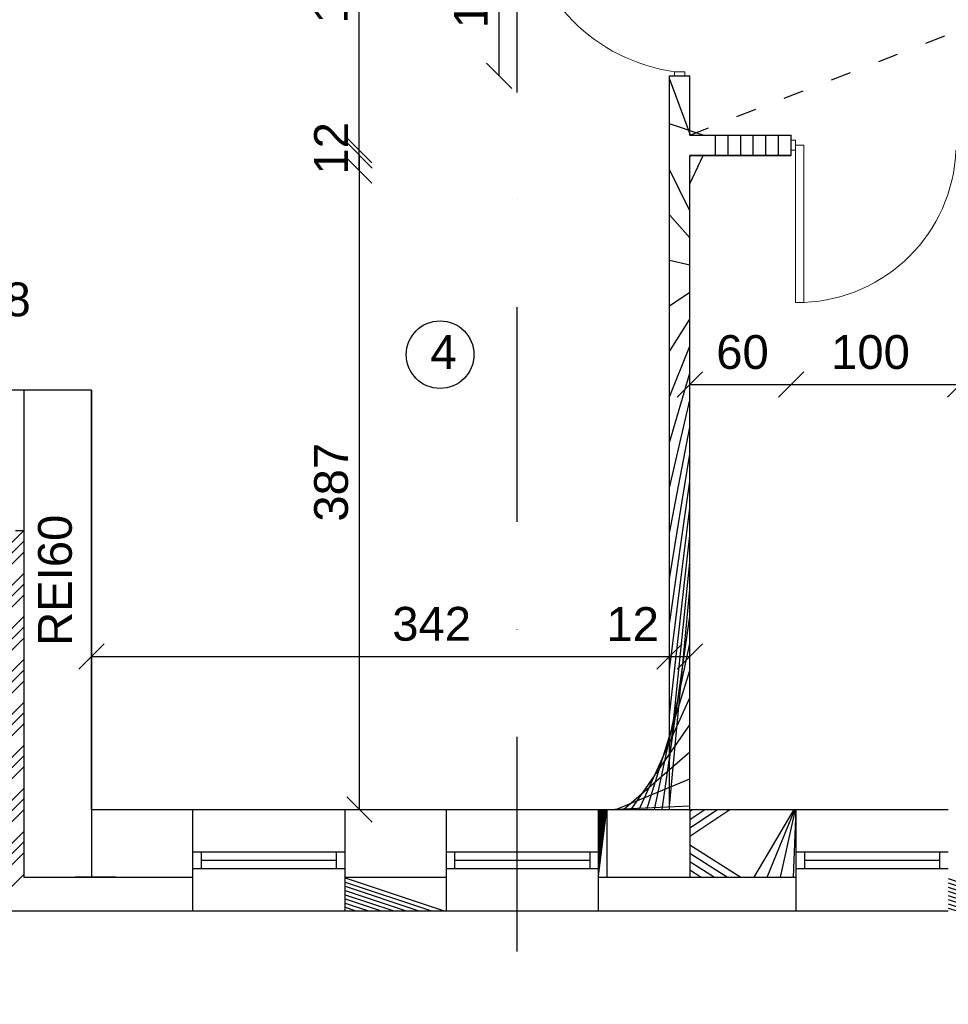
# Model space of a CAD drawing. Header units: millimetres. Extents: x 6528 to 149658, y 3342 to 12852.
# Tile 95 of 122: x 79344 to 79894, y 6990 to 7573. Entities that reach past the tile are written whole.
import ezdxf

# ---------------------------------------------------------------- set-up
doc = ezdxf.new("R2010")
doc.units = ezdxf.units.MM
doc.linetypes.add('ACAD_ISO03W100', pattern=[30, 12, -18])
doc.linetypes.add('DASHDOTX2', pattern=[50.8, 25.4, -12.7, 0, -12.7])
doc.styles.get("Standard").update_dxf_attribs({"font": 'arial.ttf'})
doc.dimstyles.new('ISO-25', dxfattribs={"dimtxt": 2.5, "dimasz": 2.5, "dimexe": 1.25, "dimexo": 0.625, "dimtad": 1, "dimtxsty": 'Standard', "dimcen": 2.5, "dimadec": 0, "dimazin": 0, "dimtfac": 1, "dimtmove": 0, "dimatfit": 3, "dimfxl": 1, "dimarcsym": 0})
pattern_1 = [(45, (-1177786884.729524, -935731374.6151185), (-11.22532015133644, 11.22532015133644), [])]

# ---------------------------------------------------------------- blocks, each defined once
blk = doc.blocks.new('_Oblique')
at = {"color": 0, "linetype": 'ByBlock', "lineweight": -2}
blk.add_line((-0.5, -0.5), (0.5, 0.5), dxfattribs=at)
blk = doc.blocks.new('*D2602')
at = {"color": 0, "lineweight": -2, "transparency": 16777216}
blk.add_line((79326.85100715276, 6422.43297327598), (79446.85100715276, 6422.43297327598), dxfattribs=at)
at = {"layer": 'Defpoints', "color": 0, "transparency": 16777216}
for p in [(79326.85100715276, 7045.67060507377), (79446.85100715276, 7045.67060507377), (79446.85100715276, 6422.43297327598)]:
    blk.add_point(p, dxfattribs=at)
at = {"color": 0, "lineweight": -2, "transparency": 16777216, "xscale": 15, "yscale": 15, "zscale": 15, "rotation": 180}
blk.add_blockref('_Oblique', (79326.85100715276, 6422.43297327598), dxfattribs=at)
at = {"color": 0, "lineweight": -2, "transparency": 16777216, "xscale": 15, "yscale": 15, "zscale": 15}
blk.add_blockref('_Oblique', (79446.85100715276, 6422.43297327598), dxfattribs=at)
at = {"color": 0, "transparency": 16777216, "insert": (79382.43351953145, 6441.106766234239), "char_height": 20, "attachment_point": 5}
blk.add_mtext('120', dxfattribs=at)
blk = doc.blocks.new('*D2603')
at = {"color": 0, "lineweight": -2, "transparency": 16777216}
blk.add_line((79446.85100715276, 6422.43297327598), (79536.85100715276, 6422.43297327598), dxfattribs=at)
at = {"layer": 'Defpoints', "color": 0, "transparency": 16777216}
for p in [(79446.85100715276, 7045.67060507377), (79536.85100715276, 7045.670604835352), (79536.85100715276, 6422.43297327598)]:
    blk.add_point(p, dxfattribs=at)
at = {"color": 0, "lineweight": -2, "transparency": 16777216, "xscale": 15, "yscale": 15, "zscale": 15, "rotation": 180}
blk.add_blockref('_Oblique', (79446.85100715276, 6422.43297327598), dxfattribs=at)
at = {"color": 0, "lineweight": -2, "transparency": 16777216, "xscale": 15, "yscale": 15, "zscale": 15}
blk.add_blockref('_Oblique', (79536.85100715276, 6422.43297327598), dxfattribs=at)
at = {"color": 0, "transparency": 16777216, "insert": (79493.6528951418, 6441.106766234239), "char_height": 20, "attachment_point": 5}
blk.add_mtext('90', dxfattribs=at)
blk = doc.blocks.new('*D2604')
at = {"color": 0, "lineweight": -2, "transparency": 16777216}
blk.add_line((79326.85100715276, 6372.43297327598), (81210.85100691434, 6372.43297327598), dxfattribs=at)
at = {"layer": 'Defpoints', "color": 0, "transparency": 16777216}
for p in [(79326.85100715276, 7045.67060507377), (81210.85100691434, 7045.67060507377), (81210.85100691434, 6372.43297327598)]:
    blk.add_point(p, dxfattribs=at)
at = {"color": 0, "lineweight": -2, "transparency": 16777216, "xscale": 15, "yscale": 15, "zscale": 15, "rotation": 180}
blk.add_blockref('_Oblique', (79326.85100715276, 6372.43297327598), dxfattribs=at)
at = {"color": 0, "lineweight": -2, "transparency": 16777216, "xscale": 15, "yscale": 15, "zscale": 15}
blk.add_blockref('_Oblique', (81210.85100691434, 6372.43297327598), dxfattribs=at)
at = {"color": 0, "transparency": 16777216, "insert": (80281.07317440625, 6391.106766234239), "char_height": 20, "attachment_point": 5}
blk.add_mtext('1884', dxfattribs=at)
blk = doc.blocks.new('*D2662')
at = {"color": 0, "lineweight": -2, "transparency": 16777216}
blk.add_line((79301.85100691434, 7390.625447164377), (79319.85100691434, 7390.625447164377), dxfattribs=at)
at = {"layer": 'Defpoints', "color": 0, "transparency": 16777216}
for p in [(79319.85100691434, 7503.670604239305), (79301.85100691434, 7490.670604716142), (79319.85100691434, 7390.625447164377)]:
    blk.add_point(p, dxfattribs=at)
at = {"color": 0, "lineweight": -2, "transparency": 16777216, "xscale": 15, "yscale": 15, "zscale": 15, "rotation": 180}
blk.add_blockref('_Oblique', (79301.85100691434, 7390.625447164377), dxfattribs=at)
at = {"color": 0, "lineweight": -2, "transparency": 16777216, "xscale": 15, "yscale": 15, "zscale": 15}
blk.add_blockref('_Oblique', (79319.85100691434, 7390.625447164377), dxfattribs=at)
at = {"color": 0, "transparency": 16777216, "insert": (79335.36074273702, 7407.323197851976), "char_height": 20, "attachment_point": 5}
blk.add_mtext('18', dxfattribs=at)
blk = doc.blocks.new('*D2797')
at = {"color": 0, "lineweight": -2, "transparency": 16777216}
blk.add_line((79545.26252524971, 7495.670604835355), (79545.26252524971, 7659.67060233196), dxfattribs=at)
at = {"layer": 'Defpoints', "color": 0, "transparency": 16777216}
for p in [(79545.26252524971, 7659.67060233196), (79774.85100715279, 7659.67060233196), (79800.85101525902, 7495.670604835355)]:
    blk.add_point(p, dxfattribs=at)
at = {"color": 0, "lineweight": -2, "transparency": 16777216, "xscale": 15, "yscale": 15, "zscale": 15}
for p, rotation in [((79545.26252524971, 7659.67060233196), 90), ((79545.26252524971, 7495.670604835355), 270)]:
    blk.add_blockref('_Oblique', p, dxfattribs=dict(at, rotation=rotation))
at = {"color": 0, "transparency": 16777216, "insert": (79528.56672136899, 7593.863114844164), "char_height": 20, "attachment_point": 5, "rotation": 90}
blk.add_mtext('164', dxfattribs=at)
blk = doc.blocks.new('*D2798')
at = {"color": 0, "lineweight": -2, "transparency": 16777216}
blk.add_line((79545.26253359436, 7483.670604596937), (79545.26253359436, 7495.670598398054), dxfattribs=at)
at = {"layer": 'Defpoints', "color": 0, "transparency": 16777216}
for p in [(79545.26253359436, 7495.670598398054), (79774.85101359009, 7495.670598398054), (79800.85101525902, 7483.670604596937)]:
    blk.add_point(p, dxfattribs=at)
at = {"color": 0, "lineweight": -2, "transparency": 16777216, "xscale": 15, "yscale": 15, "zscale": 15}
for p, rotation in [((79545.26253359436, 7495.670598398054), 90), ((79545.26253359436, 7483.670604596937), 270)]:
    blk.add_blockref('_Oblique', p, dxfattribs=dict(at, rotation=rotation))
at = {"color": 0, "transparency": 16777216, "insert": (79528.56672780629, 7496.785487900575), "char_height": 20, "attachment_point": 5, "rotation": 90}
blk.add_mtext('12', dxfattribs=at)
blk = doc.blocks.new('*D2799')
at = {"color": 0, "lineweight": -2, "transparency": 16777216}
blk.add_line((79545.42869942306, 7105.670604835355), (79545.42869942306, 7492.670604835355), dxfattribs=at)
at = {"layer": 'Defpoints', "color": 0, "transparency": 16777216}
for p in [(79545.42869942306, 7492.670604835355), (79740.85101549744, 7492.670604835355), (79740.8510150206, 7105.670604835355)]:
    blk.add_point(p, dxfattribs=at)
at = {"color": 0, "lineweight": -2, "transparency": 16777216, "xscale": 15, "yscale": 15, "zscale": 15}
for p, rotation in [((79545.42869942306, 7492.670604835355), 90), ((79545.42869942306, 7105.670604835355), 270)]:
    blk.add_blockref('_Oblique', p, dxfattribs=dict(at, rotation=rotation))
at = {"color": 0, "transparency": 16777216, "insert": (79528.73289029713, 7299.257627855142), "char_height": 20, "attachment_point": 5, "rotation": 90}
blk.add_mtext('387', dxfattribs=at)
blk = doc.blocks.new('*D2801')
at = {"color": 0, "lineweight": -2, "transparency": 16777216}
blk.add_line((79628.12750856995, 7539.670605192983), (79628.12750856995, 7639.670605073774), dxfattribs=at)
at = {"layer": 'Defpoints', "color": 0, "transparency": 16777216}
for p in [(79628.12750856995, 7639.670605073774), (79740.85101525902, 7639.670605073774), (79740.85101645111, 7539.670605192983)]:
    blk.add_point(p, dxfattribs=at)
at = {"color": 0, "lineweight": -2, "transparency": 16777216, "xscale": 15, "yscale": 15, "zscale": 15}
for p, rotation in [((79628.12750856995, 7639.670605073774), 90), ((79628.12750856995, 7539.670605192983), 270)]:
    blk.add_blockref('_Oblique', p, dxfattribs=dict(at, rotation=rotation))
at = {"color": 0, "transparency": 16777216, "insert": (79611.43169944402, 7591.089977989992), "char_height": 20, "attachment_point": 5, "rotation": 90}
blk.add_mtext('100', dxfattribs=at)
blk = doc.blocks.new('*D2850')
at = {"color": 0, "lineweight": -2, "transparency": 16777216}
blk.add_line((79740.85101525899, 7357.028185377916), (79800.8510154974, 7357.028185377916), dxfattribs=at)
at = {"layer": 'Defpoints', "color": 0, "transparency": 16777216}
for p in [(79740.85101525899, 7501.670604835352), (79800.8510154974, 7492.670604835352), (79800.8510154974, 7357.028185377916)]:
    blk.add_point(p, dxfattribs=at)
at = {"color": 0, "lineweight": -2, "transparency": 16777216, "xscale": 15, "yscale": 15, "zscale": 15, "rotation": 180}
blk.add_blockref('_Oblique', (79740.85101525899, 7357.028185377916), dxfattribs=at)
at = {"color": 0, "lineweight": -2, "transparency": 16777216, "xscale": 15, "yscale": 15, "zscale": 15}
blk.add_blockref('_Oblique', (79800.8510154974, 7357.028185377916), dxfattribs=at)
at = {"color": 0, "transparency": 16777216, "insert": (79772.07475011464, 7376.171968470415), "char_height": 20, "attachment_point": 5}
blk.add_mtext('60', dxfattribs=at)
blk = doc.blocks.new('*D2851')
at = {"color": 0, "lineweight": -2, "transparency": 16777216}
blk.add_line((79800.85101502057, 7357.028185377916), (79900.85101525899, 7357.028185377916), dxfattribs=at)
at = {"layer": 'Defpoints', "color": 0, "transparency": 16777216}
for p in [(79800.85101502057, 7492.670604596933), (79900.85101525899, 7492.670604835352), (79900.85101525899, 7357.028185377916)]:
    blk.add_point(p, dxfattribs=at)
at = {"color": 0, "lineweight": -2, "transparency": 16777216, "xscale": 15, "yscale": 15, "zscale": 15, "rotation": 180}
blk.add_blockref('_Oblique', (79800.85101502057, 7357.028185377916), dxfattribs=at)
at = {"color": 0, "lineweight": -2, "transparency": 16777216, "xscale": 15, "yscale": 15, "zscale": 15}
blk.add_blockref('_Oblique', (79900.85101525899, 7357.028185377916), dxfattribs=at)
at = {"color": 0, "transparency": 16777216, "insert": (79847.78837125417, 7376.171968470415), "char_height": 20, "attachment_point": 5}
blk.add_mtext('100', dxfattribs=at)
blk = doc.blocks.new('*D2852')
at = {"color": 0, "lineweight": -2, "transparency": 16777216}
blk.add_line((79386.8510064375, 7196.24544645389), (79728.85101502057, 7196.24544645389), dxfattribs=at)
at = {"layer": 'Defpoints', "color": 0, "transparency": 16777216}
for p in [(79386.8510064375, 7293.459316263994), (79728.85101502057, 7293.459310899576), (79728.85101502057, 7196.24544645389)]:
    blk.add_point(p, dxfattribs=at)
at = {"color": 0, "lineweight": -2, "transparency": 16777216, "xscale": 15, "yscale": 15, "zscale": 15, "rotation": 180}
blk.add_blockref('_Oblique', (79386.8510064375, 7196.24544645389), dxfattribs=at)
at = {"color": 0, "lineweight": -2, "transparency": 16777216, "xscale": 15, "yscale": 15, "zscale": 15}
blk.add_blockref('_Oblique', (79728.85101502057, 7196.24544645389), dxfattribs=at)
at = {"color": 0, "transparency": 16777216, "insert": (79588.12864344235, 7215.389229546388), "char_height": 20, "attachment_point": 5}
blk.add_mtext('342', dxfattribs=at)
blk = doc.blocks.new('*D2898')
at = {"color": 0, "lineweight": -2, "transparency": 16777216}
blk.add_line((79728.85101454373, 7196.245446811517), (79740.85101525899, 7196.245446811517), dxfattribs=at)
at = {"layer": 'Defpoints', "color": 0, "transparency": 16777216}
for p in [(79728.85101454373, 7293.459316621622), (79740.85101525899, 7294.670604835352), (79740.85101525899, 7196.245446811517)]:
    blk.add_point(p, dxfattribs=at)
at = {"color": 0, "lineweight": -2, "transparency": 16777216, "xscale": 15, "yscale": 15, "zscale": 15, "rotation": 180}
blk.add_blockref('_Oblique', (79728.85101454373, 7196.245446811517), dxfattribs=at)
at = {"color": 0, "lineweight": -2, "transparency": 16777216, "xscale": 15, "yscale": 15, "zscale": 15}
blk.add_blockref('_Oblique', (79740.85101525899, 7196.245446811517), dxfattribs=at)
at = {"color": 0, "transparency": 16777216, "insert": (79707.08465426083, 7215.389229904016), "char_height": 20, "attachment_point": 5}
blk.add_mtext('12', dxfattribs=at)
blk = doc.blocks.new('*D2908')
at = {"color": 0, "lineweight": -2, "transparency": 16777216}
blk.add_line((79536.85100715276, 6422.43297327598), (79596.85100739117, 6422.43297327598), dxfattribs=at)
at = {"layer": 'Defpoints', "color": 0, "transparency": 16777216}
for p in [(79536.85100715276, 7045.67060507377), (79596.85100739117, 7045.670604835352), (79596.85100739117, 6422.43297327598)]:
    blk.add_point(p, dxfattribs=at)
at = {"color": 0, "lineweight": -2, "transparency": 16777216, "xscale": 15, "yscale": 15, "zscale": 15, "rotation": 180}
blk.add_blockref('_Oblique', (79536.85100715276, 6422.43297327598), dxfattribs=at)
at = {"color": 0, "lineweight": -2, "transparency": 16777216, "xscale": 15, "yscale": 15, "zscale": 15}
blk.add_blockref('_Oblique', (79596.85100739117, 6422.43297327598), dxfattribs=at)
at = {"color": 0, "transparency": 16777216, "insert": (79571.34743397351, 6441.106766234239), "char_height": 20, "attachment_point": 5}
blk.add_mtext('60', dxfattribs=at)
blk = doc.blocks.new('*D2909')
at = {"color": 0, "lineweight": -2, "transparency": 16777216}
blk.add_line((79596.85100739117, 6422.43297327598), (79686.85100739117, 6422.43297327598), dxfattribs=at)
at = {"layer": 'Defpoints', "color": 0, "transparency": 16777216}
for p in [(79596.85100739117, 7045.67060507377), (79686.85100739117, 7045.670604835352), (79686.85100739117, 6422.43297327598)]:
    blk.add_point(p, dxfattribs=at)
at = {"color": 0, "lineweight": -2, "transparency": 16777216, "xscale": 15, "yscale": 15, "zscale": 15, "rotation": 180}
blk.add_blockref('_Oblique', (79596.85100739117, 6422.43297327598), dxfattribs=at)
at = {"color": 0, "lineweight": -2, "transparency": 16777216, "xscale": 15, "yscale": 15, "zscale": 15}
blk.add_blockref('_Oblique', (79686.85100739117, 6422.43297327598), dxfattribs=at)
at = {"color": 0, "transparency": 16777216, "insert": (79643.65289538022, 6441.106766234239), "char_height": 20, "attachment_point": 5}
blk.add_mtext('90', dxfattribs=at)
blk = doc.blocks.new('*D2910')
at = {"color": 0, "lineweight": -2, "transparency": 16777216}
blk.add_line((79686.85100739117, 6422.43297327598), (79803.85100715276, 6422.43297327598), dxfattribs=at)
at = {"layer": 'Defpoints', "color": 0, "transparency": 16777216}
for p in [(79686.85100739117, 7045.67060507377), (79803.85100715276, 7045.670604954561), (79803.85100715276, 6422.43297327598)]:
    blk.add_point(p, dxfattribs=at)
at = {"color": 0, "lineweight": -2, "transparency": 16777216, "xscale": 15, "yscale": 15, "zscale": 15, "rotation": 180}
blk.add_blockref('_Oblique', (79686.85100739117, 6422.43297327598), dxfattribs=at)
at = {"color": 0, "lineweight": -2, "transparency": 16777216, "xscale": 15, "yscale": 15, "zscale": 15}
blk.add_blockref('_Oblique', (79803.85100715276, 6422.43297327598), dxfattribs=at)
at = {"color": 0, "transparency": 16777216, "insert": (79742.47678892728, 6441.106766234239), "char_height": 20, "attachment_point": 5}
blk.add_mtext('117', dxfattribs=at)
blk = doc.blocks.new('*D2911')
at = {"color": 0, "lineweight": -2, "transparency": 16777216}
blk.add_line((79803.85100715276, 6422.43297327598), (79893.85100739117, 6422.43297327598), dxfattribs=at)
at = {"layer": 'Defpoints', "color": 0, "transparency": 16777216}
for p in [(79803.85100715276, 7045.67060507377), (79893.85100739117, 7045.670604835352), (79893.85100739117, 6422.43297327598)]:
    blk.add_point(p, dxfattribs=at)
at = {"color": 0, "lineweight": -2, "transparency": 16777216, "xscale": 15, "yscale": 15, "zscale": 15, "rotation": 180}
blk.add_blockref('_Oblique', (79803.85100715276, 6422.43297327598), dxfattribs=at)
at = {"color": 0, "lineweight": -2, "transparency": 16777216, "xscale": 15, "yscale": 15, "zscale": 15}
blk.add_blockref('_Oblique', (79893.85100739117, 6422.43297327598), dxfattribs=at)
at = {"color": 0, "transparency": 16777216, "insert": (79850.65289490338, 6441.106766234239), "char_height": 20, "attachment_point": 5}
blk.add_mtext('90', dxfattribs=at)
blk = doc.blocks.new('*D2912')
at = {"color": 0, "lineweight": -2, "transparency": 16777216}
blk.add_line((79893.85100739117, 6422.43297327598), (79953.85100691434, 6422.43297327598), dxfattribs=at)
at = {"layer": 'Defpoints', "color": 0, "transparency": 16777216}
for p in [(79893.85100739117, 7045.67060507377), (79953.85100691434, 7045.670604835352), (79953.85100691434, 6422.43297327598)]:
    blk.add_point(p, dxfattribs=at)
at = {"color": 0, "lineweight": -2, "transparency": 16777216, "xscale": 15, "yscale": 15, "zscale": 15, "rotation": 180}
blk.add_blockref('_Oblique', (79893.85100739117, 6422.43297327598), dxfattribs=at)
at = {"color": 0, "lineweight": -2, "transparency": 16777216, "xscale": 15, "yscale": 15, "zscale": 15}
blk.add_blockref('_Oblique', (79953.85100691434, 6422.43297327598), dxfattribs=at)
at = {"color": 0, "transparency": 16777216, "insert": (79924.91612212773, 6441.106766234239), "char_height": 20, "attachment_point": 5}
blk.add_mtext('60', dxfattribs=at)

msp = doc.modelspace()

# ---------------------------------------------------------------- hatches: boundary and pattern name
h = msp.add_hatch()
h.set_pattern_fill('ANSI31', color=256, scale=5)
h.set_pattern_definition(pattern_1)
h.paths.add_polyline_path([(79800.85101525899, 7504.670604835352), (79740.85101525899, 7504.670604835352), (79740.85101525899, 7539.67060507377), (79728.85101478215, 7539.670604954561), (79728.85101525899, 7105.670604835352), (79691.85101525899, 7105.670604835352), (79691.85101525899, 7065.670604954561), (79740.85101525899, 7065.670604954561), (79740.85101525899, 7105.670604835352), (79740.85101525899, 7492.670604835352), (79800.85101525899, 7492.670604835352)])
h = msp.add_hatch()
h.set_pattern_fill('ANSI37', color=256, scale=5)
h.set_pattern_definition([(45, (-1177784256.190767, -935731374.6151185), (-11.22532015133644, 11.22532015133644), []), (135, (-1177784256.190767, -935731374.6151185), (-11.22532015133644, -11.22532015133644), [])])
h.paths.add_polyline_path([(79346.85100691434, 7270.670604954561), (79341.85100691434, 7270.670604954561), (79301.85100691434, 7270.670604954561), (79239.85100691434, 7270.670604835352), (79239.85100691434, 7250.670604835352), (79326.85100715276, 7250.670604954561), (79326.85100691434, 7045.67060507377), (79446.85100715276, 7045.67060507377), (79446.85100715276, 7065.670604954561), (79386.85100715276, 7065.670604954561), (79346.85100691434, 7065.670604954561)])
h.paths.add_polyline_path([(79596.85100715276, 7065.670604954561), (79536.85100715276, 7065.670604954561), (79536.85100715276, 7045.67060507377), (79596.85100715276, 7045.67060507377)])
h.paths.add_polyline_path([(79803.85100715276, 7065.670604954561), (79686.85100715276, 7065.670604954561), (79686.85100715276, 7045.67060507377), (79686.85100739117, 7045.67060507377), (79803.85100715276, 7045.67060519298)])
h.paths.add_polyline_path([(79953.85100715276, 7065.670604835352), (79893.85100715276, 7065.670604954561), (79893.85100715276, 7045.67060507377), (79953.85100715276, 7045.670604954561)])
h.paths.add_polyline_path([(80163.85100715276, 7065.670604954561), (80043.85100715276, 7065.670604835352), (80043.85100715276, 7045.670604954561), (80163.85100715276, 7045.67060507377)])
h.paths.add_polyline_path([(80493.85100715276, 7065.670604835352), (80373.85100715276, 7065.670604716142), (80373.85100715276, 7045.670604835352), (80493.85100715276, 7045.670604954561)])
h.paths.add_polyline_path([(80850.85100715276, 7065.670604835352), (80733.85100715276, 7065.670604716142), (80733.85100715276, 7045.670607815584), (80733.85104172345, 7045.670607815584), (80850.85100715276, 7045.670604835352)])
h = msp.add_hatch()
h.set_pattern_fill('ANSI31', color=256, scale=5)
h.set_pattern_definition(pattern_1)
h.paths.add_polyline_path([(79691.85101525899, 7105.670604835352), (79686.85100715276, 7105.670604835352), (79686.85100715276, 7065.670604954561), (79691.85101525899, 7065.670604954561)])
h.paths.add_polyline_path([(79596.85100715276, 7105.670604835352), (79536.85100715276, 7105.670604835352), (79536.85100715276, 7065.670604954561), (79596.85100715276, 7065.670604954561)])
h.paths.add_polyline_path([(79446.85100715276, 7105.670604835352), (79386.85101525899, 7105.670604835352), (79386.85101525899, 7065.670604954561), (79446.85100715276, 7065.670604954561)])
h = msp.add_hatch()
h.set_pattern_fill('ANSI31', color=256, scale=5)
h.set_pattern_definition([(45, (-1177787037.729516, -935731374.6151186), (-11.22532015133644, 11.22532015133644), [])])
h.paths.add_polyline_path([(79803.85100715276, 7105.670604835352), (79800.85101502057, 7105.670604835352), (79740.85101525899, 7105.670604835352), (79740.85101525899, 7065.670604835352), (79803.85100715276, 7065.670604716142)])

# ---------------------------------------------------------------- linework, layer by layer
at = {"linetype": 'DASHDOTX2', "lineweight": 30, "ltscale": 5}
msp.add_line((79638.67173950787, 6513.506899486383), (79638.67173950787, 9455.098735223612), dxfattribs=at)
at = {"linetype": 'ACAD_ISO03W100'}
msp.add_line((79740.85101525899, 7504.670604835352), (80138.85101525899, 7659.670604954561), dxfattribs=at)
at = {"lineweight": 30}
for p, q in [((79728.85101525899, 7105.670604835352), (79728.85101478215, 7539.670604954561)), ((79728.85101525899, 7539.670604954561), (79740.85101525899, 7539.67060507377)), ((79740.85101525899, 7504.670604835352), (79740.85101525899, 7539.670604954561)), ((79740.85101525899, 7504.670604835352), (79800.85101525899, 7504.670604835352)), ((79800.85101525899, 7492.670604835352), (79800.85101525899, 7504.670604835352)), ((79740.85101525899, 7105.670604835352), (79740.85101525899, 7492.67060507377)), ((79740.85101525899, 7492.670604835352), (79800.85101525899, 7492.670604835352)), ((79386.85100691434, 7353.670604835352), (79301.85100715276, 7353.670604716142)), ((79346.85100691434, 7353.670604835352), (79346.85100691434, 7065.670604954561)), ((79386.85100715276, 7353.670604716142), (79386.85100691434, 7105.670604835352)), ((79386.85101525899, 7105.670604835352), (79446.85100715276, 7105.670604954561)), ((79386.85101525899, 7105.670604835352), (79386.85101525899, 7065.670604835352)), ((79446.85100715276, 7045.67060507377), (79446.85100715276, 7105.670604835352)), ((79536.85100715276, 7105.67060519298), (79596.85100715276, 7105.67060519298)), ((79536.85100715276, 7045.67060507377), (79536.85100715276, 7105.670604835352)), ((79596.85100715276, 7045.67060507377), (79596.85100715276, 7105.670604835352)), ((79686.85100715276, 7105.67060507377), (79803.85100691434, 7105.67060519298)), ((79686.85100715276, 7045.67060507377), (79686.85100715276, 7105.670604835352)), ((79691.85101525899, 7105.670604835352), (79691.85101525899, 7065.670604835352)), ((79740.85101525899, 7105.670604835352), (79740.85101525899, 7065.670604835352)), ((79803.85100715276, 7045.67060507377), (79803.85100715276, 7105.670604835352)), ((79346.85100691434, 7065.670604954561), (79386.85100715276, 7065.670604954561)), ((79386.85100715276, 7065.670604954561), (79446.85100715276, 7065.670604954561)), ((79536.85100715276, 7065.670604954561), (79596.85100715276, 7065.670604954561)), ((79686.85100715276, 7065.670604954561), (79803.85100691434, 7065.670604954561)), ((79326.85100715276, 7045.67060507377), (79446.85100715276, 7045.670605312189)), ((79536.85100715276, 7045.67060507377), (79596.85100739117, 7045.67060507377)), ((79686.85100715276, 7045.67060507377), (79803.85100691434, 7045.67060519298))]:
    msp.add_line(p, q, dxfattribs=at)
at = {"lineweight": 20}
for p, q in [((79734.8510154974, 7542.17060507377), (79731.8510154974, 7542.17060507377)), ((79731.8510154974, 7542.17060507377), (79731.8510154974, 7539.67060507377)), ((79734.8510154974, 7542.17060507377), (79737.8510154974, 7542.17060507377)), ((79737.8510154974, 7542.17060507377), (79737.8510154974, 7539.67060507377)), ((79803.35101525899, 7501.670604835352), (79800.85101525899, 7501.670604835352)), ((79803.35101525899, 7498.670604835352), (79803.35101525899, 7501.670604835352)), ((79803.35101525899, 7498.670604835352), (79808.35101525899, 7498.670604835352)), ((79803.35101525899, 7498.670604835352), (79803.35101525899, 7495.670604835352)), ((79808.35101525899, 7405.670604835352), (79808.35101525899, 7498.670604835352)), ((79803.35101525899, 7495.670604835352), (79800.85101525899, 7495.670604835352)), ((79803.35101525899, 7495.670604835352), (79803.35101525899, 7405.670604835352)), ((79803.35101525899, 7405.670604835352), (79808.35101525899, 7405.670604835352))]:
    msp.add_line(p, q, dxfattribs=at)
for p, q in [((79800.85101525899, 7495.670604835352), (79800.85101525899, 7501.670604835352)), ((79740.85101525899, 7105.670604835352), (79740.8510154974, 7492.67060507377)), ((79740.85101525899, 7492.670604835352), (79800.85101525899, 7492.670604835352)), ((79800.85101525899, 7492.670604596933), (79740.85101502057, 7492.670604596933)), ((79386.85100691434, 7105.670604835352), (79386.85100691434, 7353.670604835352)), ((79341.85100691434, 7270.670604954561), (79346.85100691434, 7270.670604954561)), ((79386.85101525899, 7105.670604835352), (79728.85101525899, 7105.670604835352)), ((79446.85100715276, 7105.670604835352), (79536.85100715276, 7105.670604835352)), ((79596.85100739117, 7105.670604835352), (79686.85100739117, 7105.670604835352)), ((79740.85101525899, 7105.670604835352), (79800.85101525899, 7105.670604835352)), ((79803.85100691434, 7105.670604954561), (79893.85100691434, 7105.670604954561)), ((79446.85100715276, 7080.67060507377), (79536.85100715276, 7080.67060507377)), ((79451.85100715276, 7070.67060507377), (79451.85100715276, 7080.67060507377)), ((79531.85100715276, 7070.67060507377), (79531.85100715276, 7080.67060507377)), ((79596.85100739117, 7080.67060507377), (79686.85100739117, 7080.67060507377)), ((79601.85100739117, 7070.67060507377), (79601.85100739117, 7080.67060507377)), ((79681.85100739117, 7070.67060507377), (79681.85100739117, 7080.67060507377)), ((79803.85100691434, 7080.67060519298), (79893.85100691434, 7080.67060519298)), ((79808.85100691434, 7070.67060519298), (79808.85100691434, 7080.67060519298)), ((79888.85100691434, 7070.67060519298), (79888.85100691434, 7080.67060519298)), ((79451.85100715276, 7075.67060507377), (79531.85100715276, 7075.67060507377)), ((79601.85100739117, 7075.67060507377), (79681.85100739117, 7075.67060507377)), ((79808.85100691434, 7075.67060519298), (79888.85100691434, 7075.67060519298)), ((79446.85100715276, 7070.67060507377), (79536.85100715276, 7070.67060507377)), ((79446.85100715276, 7070.67060507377), (79451.85100715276, 7070.67060507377)), ((79596.85100739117, 7070.67060507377), (79686.85100739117, 7070.67060507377)), ((79596.85100739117, 7070.67060507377), (79601.85100739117, 7070.67060507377)), ((79803.85100691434, 7070.67060519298), (79893.85100691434, 7070.67060519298)), ((79803.85100691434, 7070.67060519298), (79808.85100691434, 7070.67060519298)), ((79326.85100715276, 7045.67060507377), (79446.85100715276, 7045.67060507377)), ((79446.85100715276, 7045.67060507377), (79536.85100715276, 7045.67060507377)), ((79596.85100739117, 7045.67060507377), (79686.85100739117, 7045.67060507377)), ((79803.85100691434, 7045.67060519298), (79893.85100691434, 7045.67060519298))]:
    msp.add_line(p, q)
msp.add_circle((79593.12995402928, 7374.734561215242), 20)
for centre, radius, start, end in [((79746.44246404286, 7646.762059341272), 105.6043631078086, 187.9420074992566, 262.0580060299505), ((79804.62341444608, 7499.398206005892), 93.8016963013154, 272.2774841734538, 357.7225226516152)]:
    msp.add_arc(centre, radius, start, end, dxfattribs=at)

# ---------------------------------------------------------------- texts
at = {"attachment_point": 1}
for s, width, insert, char_height in [('\\pi3.916;ścianka szklana \\P\\pi10.89929;aluminiowa do \\P\\pi50.55822;pełnej \\P\\pi30.10972;wysokości', 154.2201257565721, (78770.72526519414, 7686.191768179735), 15), ('4', 68.36028754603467, (79587.37213986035, 7386.358454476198), 20)]:
    msp.add_mtext_dynamic_manual_height_columns(s, width=width, gutter_width=12.5, heights=[0], dxfattribs=dict(at, insert=insert, char_height=char_height))
at = {"color": 1, "insert": (79355.21563618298, 7202.44695056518), "char_height": 20, "attachment_point": 1, "rotation": 89.99999999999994}
msp.add_mtext_dynamic_manual_height_columns('REI60', width=37.211574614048, gutter_width=12.5, heights=[0], dxfattribs=at)

# ---------------------------------------------------------------- dimensions: what is measured, and where the dimension line sits
for base, p1, p2, picture, middle in [((79545.26252524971, 7659.67060233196), (79800.85101525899, 7495.670604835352), (79774.85100715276, 7659.670602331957), '*D2797', (79528.56672136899, 7593.863114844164)), ((79628.12750856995, 7639.670605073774), (79740.85101645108, 7539.67060519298), (79740.85101525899, 7639.67060507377), '*D2801', (79611.43169944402, 7591.089977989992)), ((79545.26253359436, 7495.670598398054), (79800.85101525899, 7483.670604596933), (79774.85101359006, 7495.67059839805), '*D2798', (79528.56672780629, 7496.785487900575)), ((79545.42869942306, 7492.670604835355), (79740.85101502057, 7105.670604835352), (79740.8510154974, 7492.670604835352), '*D2799', (79528.73289029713, 7299.257627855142))]:
    dim = msp.add_linear_dim(base=base, p1=p1, p2=p2, angle=90, dimstyle='ISO-25', override={"dimtxt": 20, "dimasz": 15, "dimblk1": 'Oblique', "dimblk2": 'Oblique', "dimsah": 1, "dimse1": 1, "dimse2": 1, "dimtmove": 2})
    dim.commit()
    dim.dimension.update_dxf_attribs({"geometry": picture, "text_midpoint": middle, "dimtype": 160})
dim = msp.add_linear_dim(base=(79319.85100691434, 7390.625447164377), p1=(79301.85100691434, 7490.670604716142), p2=(79319.85100691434, 7503.670604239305), text='18', dimstyle='ISO-25', override={"dimtxt": 20, "dimasz": 15, "dimblk1": 'Oblique', "dimblk2": 'Oblique', "dimsah": 1, "dimse1": 1, "dimse2": 1, "dimtmove": 2})
dim.commit()
dim.dimension.update_dxf_attribs({"geometry": '*D2662', "text_midpoint": (79335.36074273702, 7407.323197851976), "dimtype": 160})
for base, p1, p2, picture, middle in [((79800.8510154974, 7357.028185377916), (79740.85101525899, 7501.670604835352), (79800.8510154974, 7492.670604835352), '*D2850', (79772.07475011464, 7376.171968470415)), ((79900.85101525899, 7357.028185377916), (79800.85101502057, 7492.670604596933), (79900.85101525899, 7492.670604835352), '*D2851', (79847.78837125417, 7376.171968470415)), ((79728.85101502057, 7196.24544645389), (79386.8510064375, 7293.459316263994), (79728.85101502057, 7293.459310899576), '*D2852', (79588.12864344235, 7215.389229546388)), ((79740.85101525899, 7196.245446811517), (79728.85101454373, 7293.459316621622), (79740.85101525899, 7294.670604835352), '*D2898', (79707.08465426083, 7215.389229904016)), ((79446.85100715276, 6422.43297327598), (79326.85100715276, 7045.67060507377), (79446.85100715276, 7045.67060507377), '*D2602', (79382.43351953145, 6441.106766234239)), ((81210.85100691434, 6372.43297327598), (79326.85100715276, 7045.67060507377), (81210.85100691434, 7045.67060507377), '*D2604', (80281.07317440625, 6391.106766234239)), ((79536.85100715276, 6422.43297327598), (79446.85100715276, 7045.67060507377), (79536.85100715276, 7045.670604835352), '*D2603', (79493.6528951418, 6441.106766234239)), ((79596.85100739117, 6422.43297327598), (79536.85100715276, 7045.67060507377), (79596.85100739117, 7045.670604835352), '*D2908', (79571.34743397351, 6441.106766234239)), ((79686.85100739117, 6422.43297327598), (79596.85100739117, 7045.67060507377), (79686.85100739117, 7045.670604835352), '*D2909', (79643.65289538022, 6441.106766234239)), ((79803.85100715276, 6422.43297327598), (79686.85100739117, 7045.67060507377), (79803.85100715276, 7045.670604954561), '*D2910', (79742.47678892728, 6441.106766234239)), ((79893.85100739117, 6422.43297327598), (79803.85100715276, 7045.67060507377), (79893.85100739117, 7045.670604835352), '*D2911', (79850.65289490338, 6441.106766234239)), ((79953.85100691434, 6422.43297327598), (79893.85100739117, 7045.67060507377), (79953.85100691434, 7045.670604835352), '*D2912', (79924.91612212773, 6441.106766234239))]:
    dim = msp.add_linear_dim(base=base, p1=p1, p2=p2, dimstyle='ISO-25', override={"dimtxt": 20, "dimasz": 15, "dimblk1": 'Oblique', "dimblk2": 'Oblique', "dimsah": 1, "dimse1": 1, "dimse2": 1, "dimtmove": 2})
    dim.commit()
    dim.dimension.update_dxf_attribs({"geometry": picture, "text_midpoint": middle, "dimtype": 160})

doc.saveas('drawing.dxf')
